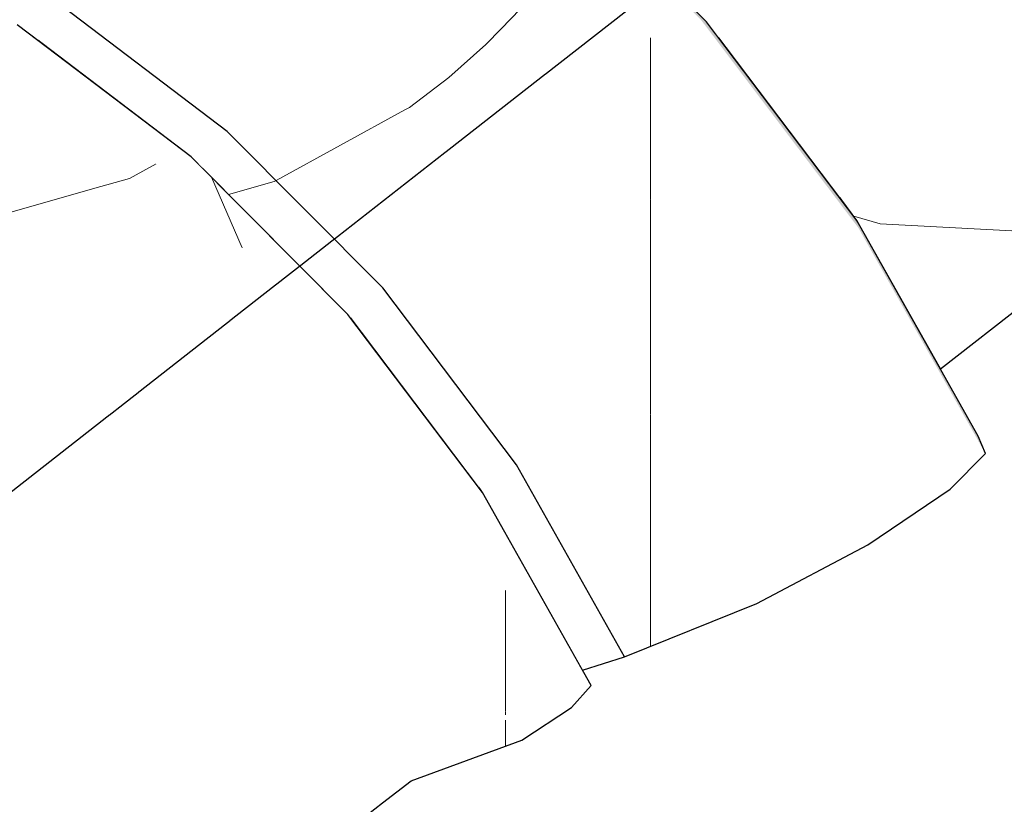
# Model space of a CAD drawing. Header units: millimetres. Extents: x -36478 to 31050, y -14815 to 11827.
# Tile 150 of 256: x -17006 to -16915, y 8764 to 8836. Entities that reach past the tile are written whole.
import ezdxf

# ---------------------------------------------------------------- set-up
doc = ezdxf.new("R2010")
doc.units = ezdxf.units.MM
doc.header["$MEASUREMENT"] = 0
doc.linetypes.add('Wipeout_Contour', pattern=[1000, 0, -1000])
for name, color, linetype in [('Nové_Konstrukce - krov', 7, 'Continuous'), ('Nové_Konstrukce - střechy a skořepiny', 7, 'Continuous'), ('Nové_Výplně - Povrchové', 7, 'Continuous')]:
    doc.layers.add(name, color=color, linetype=linetype)

# ---------------------------------------------------------------- blocks, each defined once
blk = doc.blocks.new('*X13')
at = {"layer": 'Nové_Výplně - Povrchové', "color": 21, "linetype": 'Continuous', "lineweight": 20, "true_color": 0xffaaaa}
for p, q in [((-16924.179, 8811.677), (-16912.702, 8815.47)), ((-16937.238, 8809.149), (-16924.179, 8811.677)), ((-16982.887, 8811.048), (-16979.052, 8810.092)), ((-16979.052, 8810.092), (-16965.393, 8808.336)), ((-16951.214, 8808.016), (-16937.238, 8809.149)), ((-16965.393, 8808.336), (-16951.214, 8808.016))]:
    blk.add_line(p, q, dxfattribs=at)
blk = doc.blocks.new('výplň_6_1', base_point=(0, 0))
at = {"layer": 'Nové_Výplně - Povrchové', "color": 21, "linetype": 'Continuous', "lineweight": 20, "true_color": 0xffaaaa}
blk.add_blockref('*X13', (0, 0), dxfattribs=at)
blk = doc.blocks.new('*X3355')
at = {"layer": 'Nové_Výplně - Povrchové', "color": 21, "linetype": 'Continuous', "lineweight": 20, "true_color": 0xffaaaa}
for p, q in [((-16852.549, 8880.09), (-16845.007, 8862.975)), ((-16884.241, 8843.446), (-16883.939, 8855.675)), ((-16883.834, 8855.757), (-16876.292, 8838.642)), ((-16862.928, 8855.979), (-16883.548, 8855.979)), ((-16854.001, 8855.979), (-16862.928, 8855.979)), ((-16887.66, 8832.729), (-16884.241, 8843.446)), ((-16893.115, 8825.557), (-16887.66, 8832.729)), ((-16902.983, 8818.807), (-16897.094, 8822.463)), ((-16914.105, 8816.311), (-16902.983, 8818.807)), ((-16929.246, 8817.704), (-16926.814, 8817.015)), ((-16926.814, 8817.015), (-16914.105, 8816.311))]:
    blk.add_line(p, q, dxfattribs=at)
blk = doc.blocks.new('výplň_1677_1', base_point=(0, 0))
at = {"color": 254, "linetype": 'Wipeout_Contour', "lineweight": 0, "ltscale": 95282.591156}
blk.add_wipeout([(-16803.297, 8918.397), (-16930.548, 8819.423), (-16928.944, 8817.305), (-16921.264, 8803.664), (-16794.299, 8902.414)], dxfattribs=at).dxf.layer = 'Nové_Výplně - Povrchové'
at = {"layer": 'Nové_Výplně - Povrchové', "color": 21, "linetype": 'Continuous', "lineweight": 20, "true_color": 0xffaaaa}
blk.add_blockref('*X3355', (0, 0), dxfattribs=at)
blk = doc.blocks.new('výplň_1678_1', base_point=(0, 0))
at = {"color": 254, "linetype": 'Wipeout_Contour', "lineweight": 0, "ltscale": 76260.071436}
blk.add_wipeout([(-16814.451, 8933.126), (-16941.702, 8834.153), (-16930.548, 8819.423), (-16803.297, 8918.397)], dxfattribs=at).dxf.layer = 'Nové_Výplně - Povrchové'
blk = doc.blocks.new('výplň_1683_1', base_point=(0, 0))
at = {"color": 254, "linetype": 'Wipeout_Contour', "lineweight": 0, "ltscale": 95436.190481}
blk.add_wipeout([(-16827.421, 8946.155), (-16954.479, 8847.332), (-16942.79, 8835.59), (-16941.702, 8834.153), (-16814.451, 8933.126)], dxfattribs=at).dxf.layer = 'Nové_Výplně - Povrchové'
blk = doc.blocks.new('výplň_1713_1', base_point=(0, 0))
at = {"color": 254, "linetype": 'Wipeout_Contour', "lineweight": 0, "ltscale": 95497.372664}
blk.add_wipeout([(-16960.288, 8794.824), (-16963.803, 8792.781), (-16963.427, 8792.285), (-16954.221, 8775.933), (-16950.342, 8777.158)], dxfattribs=at).dxf.layer = 'Nové_Výplně - Povrchové'
blk = doc.blocks.new('*X3429')
at = {"layer": 'Nové_Výplně - Povrchové', "linetype": 'Continuous', "lineweight": 20, "true_color": 0xffaaaa}
blk.add_hatch(color=21, dxfattribs=at).paths.add_polyline_path([(-16917.11, 8795.849), (-16917.774, 8797.464), (-16928.944, 8817.305), (-16928.8, 8816.612)])
blk = doc.blocks.new('výplň_1714_1', base_point=(0, 0))
at = {"color": 254, "linetype": 'Wipeout_Contour', "lineweight": 0, "ltscale": 76310.204935}
blk.add_wipeout([(-16917.11, 8795.849), (-16917.774, 8797.464), (-16928.944, 8817.305), (-16928.8, 8816.612)], dxfattribs=at).dxf.layer = 'Nové_Výplně - Povrchové'
at = {"layer": 'Nové_Výplně - Povrchové', "color": 21, "linetype": 'Continuous', "lineweight": 20, "true_color": 0xffaaaa}
blk.add_blockref('*X3429', (0, 0), dxfattribs=at)
blk = doc.blocks.new('výplň_1715_1', base_point=(0, 0))
at = {"color": 254, "linetype": 'Wipeout_Contour', "lineweight": 0, "ltscale": 76322.950536}
blk.add_wipeout([(-16927.952, 8787.462), (-16920.354, 8792.566), (-16932.229, 8813.658), (-16939.63, 8808.206)], dxfattribs=at).dxf.layer = 'Nové_Výplně - Povrchové'
blk = doc.blocks.new('výplň_1716_1', base_point=(0, 0))
at = {"color": 254, "linetype": 'Wipeout_Contour', "lineweight": 0, "ltscale": 76311.500801}
blk.add_wipeout([(-16920.354, 8792.566), (-16917.11, 8795.849), (-16928.8, 8816.612), (-16932.229, 8813.658)], dxfattribs=at).dxf.layer = 'Nové_Výplně - Povrchové'
blk = doc.blocks.new('*X3435')
at = {"layer": 'Nové_Výplně - Povrchové', "color": 21, "linetype": 'Continuous', "lineweight": 20, "true_color": 0xffaaaa}
blk.add_line((-16947.973, 8799.49), (-16947.973, 8778.111), dxfattribs=at)
blk = doc.blocks.new('výplň_1717_1', base_point=(0, 0))
at = {"color": 254, "linetype": 'Wipeout_Contour', "lineweight": 0, "ltscale": 76370.708737}
blk.add_wipeout([(-16960.288, 8794.824), (-16950.342, 8777.158), (-16938.16, 8782.059), (-16949.22, 8801.705)], dxfattribs=at).dxf.layer = 'Nové_Výplně - Povrchové'
at = {"layer": 'Nové_Výplně - Povrchové', "color": 21, "linetype": 'Continuous', "lineweight": 20, "true_color": 0xffaaaa}
blk.add_blockref('*X3435', (0, 0), dxfattribs=at)
blk = doc.blocks.new('*X3437')
at = {"layer": 'Nové_Výplně - Povrchové', "color": 21, "linetype": 'Continuous', "lineweight": 20, "true_color": 0xffaaaa}
blk.add_line((-16947.973, 8802.55), (-16947.973, 8799.49), dxfattribs=at)
blk = doc.blocks.new('výplň_1718_1', base_point=(0, 0))
at = {"color": 254, "linetype": 'Wipeout_Contour', "lineweight": 0, "ltscale": 76343.444426}
blk.add_wipeout([(-16938.16, 8782.059), (-16927.952, 8787.462), (-16939.63, 8808.206), (-16949.22, 8801.705)], dxfattribs=at).dxf.layer = 'Nové_Výplně - Povrchové'
at = {"layer": 'Nové_Výplně - Povrchové', "color": 21, "linetype": 'Continuous', "lineweight": 20, "true_color": 0xffaaaa}
blk.add_blockref('*X3437', (0, 0), dxfattribs=at)
blk = doc.blocks.new('*X3439')
at = {"layer": 'Nové_Výplně - Povrchové', "color": 21, "linetype": 'Continuous', "lineweight": 20, "true_color": 0xffaaaa}
blk.add_line((-16947.973, 8832.27), (-16947.973, 8819.223), dxfattribs=at)
blk = doc.blocks.new('výplň_1719_1', base_point=(0, 0))
at = {"color": 254, "linetype": 'Wipeout_Contour', "lineweight": 0, "ltscale": 76406.84364}
blk.add_wipeout([(-16954.106, 8827.323), (-16939.63, 8808.206), (-16932.229, 8813.658), (-16946.948, 8833.097)], dxfattribs=at).dxf.layer = 'Nové_Výplně - Povrchové'
at = {"layer": 'Nové_Výplně - Povrchové', "color": 21, "linetype": 'Continuous', "lineweight": 20, "true_color": 0xffaaaa}
blk.add_blockref('*X3439', (0, 0), dxfattribs=at)
blk = doc.blocks.new('*X3441')
at = {"layer": 'Nové_Výplně - Povrchové', "linetype": 'Continuous', "lineweight": 20, "true_color": 0xffaaaa}
blk.add_hatch(color=21, dxfattribs=at).paths.add_polyline_path([(-16958.891, 8851.764), (-16960.14, 8852.674), (-16943.29, 8835.748), (-16942.79, 8835.59)])
blk = doc.blocks.new('výplň_1720_1', base_point=(0, 0))
at = {"color": 254, "linetype": 'Wipeout_Contour', "lineweight": 0, "ltscale": 76478.635091}
blk.add_wipeout([(-16958.891, 8851.764), (-16960.14, 8852.674), (-16943.29, 8835.748), (-16942.79, 8835.59)], dxfattribs=at).dxf.layer = 'Nové_Výplně - Povrchové'
at = {"layer": 'Nové_Výplně - Povrchové', "color": 21, "linetype": 'Continuous', "lineweight": 20, "true_color": 0xffaaaa}
blk.add_blockref('*X3441', (0, 0), dxfattribs=at)
blk = doc.blocks.new('*X3443')
at = {"layer": 'Nové_Výplně - Povrchové', "linetype": 'Continuous', "lineweight": 20, "true_color": 0xffaaaa}
blk.add_hatch(color=21, dxfattribs=at).paths.add_polyline_path([(-16928.8, 8816.612), (-16928.944, 8817.305), (-16942.79, 8835.59), (-16943.29, 8835.748)])
blk = doc.blocks.new('výplň_1721_1', base_point=(0, 0))
at = {"color": 254, "linetype": 'Wipeout_Contour', "lineweight": 0, "ltscale": 76391.703471}
blk.add_wipeout([(-16928.8, 8816.612), (-16928.944, 8817.305), (-16942.79, 8835.59), (-16943.29, 8835.748)], dxfattribs=at).dxf.layer = 'Nové_Výplně - Povrchové'
at = {"layer": 'Nové_Výplně - Povrchové', "color": 21, "linetype": 'Continuous', "lineweight": 20, "true_color": 0xffaaaa}
blk.add_blockref('*X3443', (0, 0), dxfattribs=at)
blk = doc.blocks.new('výplň_1723_1', base_point=(0, 0))
at = {"color": 254, "linetype": 'Wipeout_Contour', "lineweight": 0, "ltscale": 76395.450308}
blk.add_wipeout([(-16932.229, 8813.658), (-16928.8, 8816.612), (-16943.29, 8835.748), (-16946.948, 8833.097)], dxfattribs=at).dxf.layer = 'Nové_Výplně - Povrchové'
blk = doc.blocks.new('výplň_1725_1', base_point=(0, 0))
at = {"color": 254, "linetype": 'Wipeout_Contour', "lineweight": 0, "ltscale": 76485.074873}
blk.add_wipeout([(-16943.29, 8835.748), (-16960.14, 8852.674), (-16964.065, 8850.291), (-16946.948, 8833.097)], dxfattribs=at).dxf.layer = 'Nové_Výplně - Povrchové'
blk = doc.blocks.new('výplň_1754_1', base_point=(0, 0))
at = {"color": 254, "linetype": 'Wipeout_Contour', "lineweight": 0, "ltscale": 76460.28802}
blk.add_wipeout([(-16972.616, 8811.105), (-16975.579, 8808.332), (-16963.803, 8792.781), (-16960.288, 8794.824)], dxfattribs=at).dxf.layer = 'Nové_Výplně - Povrchové'
blk = doc.blocks.new('*X3511')
at = {"layer": 'Nové_Výplně - Povrchové', "color": 21, "linetype": 'Continuous', "lineweight": 20, "true_color": 0xffaaaa}
blk.add_line((-16947.973, 8819.223), (-16947.973, 8802.55), dxfattribs=at)
blk = doc.blocks.new('výplň_1755_1', base_point=(0, 0))
at = {"color": 254, "linetype": 'Wipeout_Contour', "lineweight": 0, "ltscale": 76424.414138}
blk.add_wipeout([(-16949.22, 8801.705), (-16939.63, 8808.206), (-16954.106, 8827.323), (-16962.93, 8819.811)], dxfattribs=at).dxf.layer = 'Nové_Výplně - Povrchové'
at = {"layer": 'Nové_Výplně - Povrchové', "color": 21, "linetype": 'Continuous', "lineweight": 20, "true_color": 0xffaaaa}
blk.add_blockref('*X3511', (0, 0), dxfattribs=at)
blk = doc.blocks.new('výplň_1756_1', base_point=(0, 0))
at = {"color": 254, "linetype": 'Wipeout_Contour', "lineweight": 0, "ltscale": 76445.483761}
blk.add_wipeout([(-16960.288, 8794.824), (-16949.22, 8801.705), (-16962.93, 8819.811), (-16972.616, 8811.105)], dxfattribs=at).dxf.layer = 'Nové_Výplně - Povrchové'
blk = doc.blocks.new('*X3515')
at = {"layer": 'Nové_Výplně - Povrchové', "color": 21, "linetype": 'Continuous', "lineweight": 20, "true_color": 0xffaaaa}
for p, q in [((-16982.609, 8820.882), (-16986.809, 8819.693)), ((-16982.441, 8820.974), (-16982.609, 8820.882))]:
    blk.add_line(p, q, dxfattribs=at)
blk = doc.blocks.new('výplň_1757_1', base_point=(0, 0))
at = {"color": 254, "linetype": 'Wipeout_Contour', "lineweight": 0, "ltscale": 95659.392597}
blk.add_wipeout([(-16986.953, 8825.506), (-16989.24, 8822.136), (-16975.834, 8808.669), (-16975.579, 8808.332), (-16972.616, 8811.105)], dxfattribs=at).dxf.layer = 'Nové_Výplně - Povrchové'
at = {"layer": 'Nové_Výplně - Povrchové', "color": 21, "linetype": 'Continuous', "lineweight": 20, "true_color": 0xffaaaa}
blk.add_blockref('*X3515', (0, 0), dxfattribs=at)
blk = doc.blocks.new('výplň_1758_1', base_point=(0, 0))
at = {"color": 254, "linetype": 'Wipeout_Contour', "lineweight": 0, "ltscale": 95755.273312}
blk.add_wipeout([(-17002.862, 8837.591), (-17004.369, 8833.877), (-16990.261, 8823.161), (-16989.24, 8822.136), (-16986.953, 8825.506)], dxfattribs=at).dxf.layer = 'Nové_Výplně - Povrchové'
blk = doc.blocks.new('*X3519')
at = {"layer": 'Nové_Výplně - Povrchové', "color": 21, "linetype": 'Continuous', "lineweight": 20, "true_color": 0xffaaaa}
blk.add_line((-16970.575, 8827.49), (-16982.441, 8820.974), dxfattribs=at)
blk = doc.blocks.new('výplň_1759_1', base_point=(0, 0))
at = {"color": 254, "linetype": 'Wipeout_Contour', "lineweight": 0, "ltscale": 76525.331064}
blk.add_wipeout([(-16972.616, 8811.105), (-16962.93, 8819.811), (-16978.873, 8835.826), (-16986.953, 8825.506)], dxfattribs=at).dxf.layer = 'Nové_Výplně - Povrchové'
at = {"layer": 'Nové_Výplně - Povrchové', "color": 21, "linetype": 'Continuous', "lineweight": 20, "true_color": 0xffaaaa}
blk.add_blockref('*X3519', (0, 0), dxfattribs=at)
blk = doc.blocks.new('*X3521')
at = {"layer": 'Nové_Výplně - Povrchové', "color": 21, "linetype": 'Continuous', "lineweight": 20, "true_color": 0xffaaaa}
for p, q in [((-16955.756, 8841.945), (-16957.007, 8840.228)), ((-16957.007, 8840.228), (-16959.947, 8836.75)), ((-16959.947, 8836.75), (-16961.704, 8834.954)), ((-16947.973, 8834.126), (-16947.973, 8832.27))]:
    blk.add_line(p, q, dxfattribs=at)
blk = doc.blocks.new('výplň_1760_1', base_point=(0, 0))
at = {"color": 254, "linetype": 'Wipeout_Contour', "lineweight": 0, "ltscale": 76496.413385}
blk.add_wipeout([(-16954.106, 8827.323), (-16946.948, 8833.097), (-16964.065, 8850.291), (-16970.941, 8844.233)], dxfattribs=at).dxf.layer = 'Nové_Výplně - Povrchové'
at = {"layer": 'Nové_Výplně - Povrchové', "color": 21, "linetype": 'Continuous', "lineweight": 20, "true_color": 0xffaaaa}
blk.add_blockref('*X3521', (0, 0), dxfattribs=at)
blk = doc.blocks.new('*X3523')
at = {"layer": 'Nové_Výplně - Povrchové', "color": 21, "linetype": 'Continuous', "lineweight": 20, "true_color": 0xffaaaa}
for p, q in [((-16961.704, 8834.954), (-16963.132, 8833.494)), ((-16963.132, 8833.494), (-16966.544, 8830.477)), ((-16966.544, 8830.477), (-16970.166, 8827.715)), ((-16970.166, 8827.715), (-16970.575, 8827.49))]:
    blk.add_line(p, q, dxfattribs=at)
blk = doc.blocks.new('výplň_1761_1', base_point=(0, 0))
at = {"color": 254, "linetype": 'Wipeout_Contour', "lineweight": 0, "ltscale": 76510.869543}
blk.add_wipeout([(-16962.93, 8819.811), (-16954.106, 8827.323), (-16970.941, 8844.233), (-16978.873, 8835.826)], dxfattribs=at).dxf.layer = 'Nové_Výplně - Povrchové'
at = {"layer": 'Nové_Výplně - Povrchové', "color": 21, "linetype": 'Continuous', "lineweight": 20, "true_color": 0xffaaaa}
blk.add_blockref('*X3523', (0, 0), dxfattribs=at)
blk = doc.blocks.new('výplň_1762_1', base_point=(0, 0))
at = {"color": 254, "linetype": 'Wipeout_Contour', "lineweight": 0, "ltscale": 76607.810913}
blk.add_wipeout([(-16996.565, 8849.264), (-17002.862, 8837.591), (-16986.953, 8825.506), (-16978.873, 8835.826)], dxfattribs=at).dxf.layer = 'Nové_Výplně - Povrchové'
blk = doc.blocks.new('výplň_1764_1', base_point=(0, 0))
at = {"color": 254, "linetype": 'Wipeout_Contour', "lineweight": 0, "ltscale": 95851.762672}
blk.add_wipeout([(-17019.861, 8846.99), (-17020.584, 8843.237), (-17006.271, 8835.322), (-17004.369, 8833.877), (-17002.862, 8837.591)], dxfattribs=at).dxf.layer = 'Nové_Výplně - Povrchové'
blk = doc.blocks.new('výplň_1777_1', base_point=(0, 0))
at = {"color": 254, "linetype": 'Wipeout_Contour', "lineweight": 0, "ltscale": 76434.466231}
blk.add_wipeout([(-16972.64, 8763.705), (-16970.01, 8765.75), (-16979.008, 8781.733), (-16981.638, 8779.687)], dxfattribs=at).dxf.layer = 'Nové_Výplně - Povrchové'
blk = doc.blocks.new('*X3557')
at = {"layer": 'Nové_Výplně - Povrchové', "color": 21, "linetype": 'Continuous', "lineweight": 20, "true_color": 0xffaaaa}
for p, q in [((-16961.315, 8772.167), (-16961.315, 8771.804)), ((-16961.315, 8771.304), (-16961.315, 8768.929))]:
    blk.add_line(p, q, dxfattribs=at)
blk = doc.blocks.new('výplň_1778_1', base_point=(0, 0))
at = {"color": 254, "linetype": 'Wipeout_Contour', "lineweight": 0, "ltscale": 76418.629482}
blk.add_wipeout([(-16969.827, 8787.285), (-16979.008, 8781.733), (-16970.01, 8765.75), (-16959.804, 8769.482)], dxfattribs=at).dxf.layer = 'Nové_Výplně - Povrchové'
at = {"layer": 'Nové_Výplně - Povrchové', "color": 21, "linetype": 'Continuous', "lineweight": 20, "true_color": 0xffaaaa}
blk.add_blockref('*X3557', (0, 0), dxfattribs=at)
blk = doc.blocks.new('*X3559')
at = {"layer": 'Nové_Výplně - Povrchové', "color": 21, "linetype": 'Continuous', "lineweight": 20, "true_color": 0xffaaaa}
blk.add_line((-16961.315, 8783.29), (-16961.315, 8772.167), dxfattribs=at)
blk = doc.blocks.new('výplň_1779_1', base_point=(0, 0))
at = {"color": 254, "linetype": 'Wipeout_Contour', "lineweight": 0, "ltscale": 76400.61925}
blk.add_wipeout([(-16959.804, 8769.482), (-16955.233, 8772.486), (-16965.39, 8790.528), (-16969.827, 8787.285)], dxfattribs=at).dxf.layer = 'Nové_Výplně - Povrchové'
at = {"layer": 'Nové_Výplně - Povrchové', "color": 21, "linetype": 'Continuous', "lineweight": 20, "true_color": 0xffaaaa}
blk.add_blockref('*X3559', (0, 0), dxfattribs=at)
blk = doc.blocks.new('výplň_1780_1', base_point=(0, 0))
at = {"color": 254, "linetype": 'Wipeout_Contour', "lineweight": 0, "ltscale": 76393.904799}
blk.add_wipeout([(-16955.233, 8772.486), (-16953.419, 8774.507), (-16963.427, 8792.285), (-16965.39, 8790.528)], dxfattribs=at).dxf.layer = 'Nové_Výplně - Povrchové'
blk = doc.blocks.new('výplň_1781_1', base_point=(0, 0))
at = {"color": 254, "linetype": 'Wipeout_Contour', "lineweight": 0, "ltscale": 76465.670083}
blk.add_wipeout([(-16975.834, 8808.669), (-16977.981, 8807.155), (-16965.39, 8790.528), (-16963.427, 8792.285)], dxfattribs=at).dxf.layer = 'Nové_Výplně - Povrchové'
blk = doc.blocks.new('výplň_1795_1', base_point=(0, 0))
at = {"color": 254, "linetype": 'Wipeout_Contour', "lineweight": 0, "ltscale": 76472.42691}
blk.add_wipeout([(-16969.827, 8787.285), (-16965.39, 8790.528), (-16977.981, 8807.155), (-16982.251, 8803.693)], dxfattribs=at).dxf.layer = 'Nové_Výplně - Povrchové'
blk = doc.blocks.new('výplň_1796_1', base_point=(0, 0))
at = {"color": 254, "linetype": 'Wipeout_Contour', "lineweight": 0, "ltscale": 76498.477894}
blk.add_wipeout([(-16979.008, 8781.733), (-16990.162, 8796.462), (-16992.792, 8794.417), (-16981.638, 8779.687)], dxfattribs=at).dxf.layer = 'Nové_Výplně - Povrchové'
blk = doc.blocks.new('výplň_1797_1', base_point=(0, 0))
at = {"color": 254, "linetype": 'Wipeout_Contour', "lineweight": 0, "ltscale": 76486.295245}
blk.add_wipeout([(-16979.008, 8781.733), (-16969.827, 8787.285), (-16982.251, 8803.693), (-16990.162, 8796.462)], dxfattribs=at).dxf.layer = 'Nové_Výplně - Povrchové'
blk = doc.blocks.new('výplň_1798_1', base_point=(0, 0))
at = {"color": 254, "linetype": 'Wipeout_Contour', "lineweight": 0, "ltscale": 76637.492133}
blk.add_wipeout([(-16992.792, 8794.417), (-17120.043, 8695.443), (-17108.89, 8680.714), (-16981.638, 8779.687)], dxfattribs=at).dxf.layer = 'Nové_Výplně - Povrchové'
blk = doc.blocks.new('výplň_1799_1', base_point=(0, 0))
at = {"color": 254, "linetype": 'Wipeout_Contour', "lineweight": 0, "ltscale": 95755.592893}
blk.add_wipeout([(-17108.89, 8680.714), (-17107.285, 8678.595), (-17099.605, 8664.954), (-16972.64, 8763.705), (-16981.638, 8779.687)], dxfattribs=at).dxf.layer = 'Nové_Výplně - Povrchové'
blk = doc.blocks.new('výplň_1800_1', base_point=(0, 0))
at = {"color": 254, "linetype": 'Wipeout_Contour', "lineweight": 0, "ltscale": 76566.845242}
blk.add_wipeout([(-16992.792, 8794.417), (-16990.162, 8796.462), (-17003.132, 8809.491), (-17005.762, 8807.446)], dxfattribs=at).dxf.layer = 'Nové_Výplně - Povrchové'
blk = doc.blocks.new('výplň_1802_1', base_point=(0, 0))
at = {"color": 254, "linetype": 'Wipeout_Contour', "lineweight": 0, "ltscale": 96000.173416}
blk.add_wipeout([(-17146.511, 8720.102), (-17137.233, 8713.055), (-17132.821, 8708.623), (-17005.762, 8807.446), (-17020.155, 8818.378)], dxfattribs=at).dxf.layer = 'Nové_Výplně - Povrchové'
blk = doc.blocks.new('výplň_1803_1', base_point=(0, 0))
at = {"color": 254, "linetype": 'Wipeout_Contour', "lineweight": 0, "ltscale": 95908.411931}
blk.add_wipeout([(-17132.821, 8708.623), (-17121.131, 8696.88), (-17120.043, 8695.443), (-16992.792, 8794.417), (-17005.762, 8807.446)], dxfattribs=at).dxf.layer = 'Nové_Výplně - Povrchové'
blk = doc.blocks.new('*X3613')
at = {"layer": 'Nové_Výplně - Povrchové', "color": 21, "linetype": 'Continuous', "lineweight": 20, "true_color": 0xffaaaa}
blk.add_line((-16985.57, 8814.779), (-16988.396, 8821.288), dxfattribs=at)
blk = doc.blocks.new('výplň_1806_1', base_point=(0, 0))
at = {"color": 254, "linetype": 'Wipeout_Contour', "lineweight": 0, "ltscale": 76542.308837}
blk.add_wipeout([(-16977.981, 8807.155), (-16975.834, 8808.669), (-16990.261, 8823.161), (-16992.622, 8821.862)], dxfattribs=at).dxf.layer = 'Nové_Výplně - Povrchové'
at = {"layer": 'Nové_Výplně - Povrchové', "color": 21, "linetype": 'Continuous', "lineweight": 20, "true_color": 0xffaaaa}
blk.add_blockref('*X3613', (0, 0), dxfattribs=at)
blk = doc.blocks.new('výplň_1807_1', base_point=(0, 0))
at = {"color": 254, "linetype": 'Wipeout_Contour', "lineweight": 0, "ltscale": 76558.563154}
blk.add_wipeout([(-16990.162, 8796.462), (-16982.251, 8803.693), (-16996.699, 8818.206), (-17003.132, 8809.491)], dxfattribs=at).dxf.layer = 'Nové_Výplně - Povrchové'
blk = doc.blocks.new('výplň_1808_1', base_point=(0, 0))
at = {"color": 254, "linetype": 'Wipeout_Contour', "lineweight": 0, "ltscale": 76549.113801}
blk.add_wipeout([(-16982.251, 8803.693), (-16977.981, 8807.155), (-16992.622, 8821.862), (-16996.699, 8818.206)], dxfattribs=at).dxf.layer = 'Nové_Výplně - Povrchové'
blk = doc.blocks.new('výplň_1809_1', base_point=(0, 0))
at = {"color": 254, "linetype": 'Wipeout_Contour', "lineweight": 0, "ltscale": 76637.481215}
blk.add_wipeout([(-17003.132, 8809.491), (-17017.525, 8820.424), (-17020.155, 8818.378), (-17005.762, 8807.446)], dxfattribs=at).dxf.layer = 'Nové_Výplně - Povrchové'
blk = doc.blocks.new('*X3621')
at = {"layer": 'Nové_Výplně - Povrchové', "color": 21, "linetype": 'Continuous', "lineweight": 20, "true_color": 0xffaaaa}
for p, q in [((-16999.341, 8820.213), (-17009.612, 8817.305)), ((-17009.612, 8817.305), (-17013.186, 8817.128))]:
    blk.add_line(p, q, dxfattribs=at)
blk = doc.blocks.new('výplň_1810_1', base_point=(0, 0))
at = {"color": 254, "linetype": 'Wipeout_Contour', "lineweight": 0, "ltscale": 76633.22611}
blk.add_wipeout([(-17017.525, 8820.424), (-17003.132, 8809.491), (-16996.699, 8818.206), (-17012.731, 8830.384)], dxfattribs=at).dxf.layer = 'Nové_Výplně - Povrchové'
at = {"layer": 'Nové_Výplně - Povrchové', "color": 21, "linetype": 'Continuous', "lineweight": 20, "true_color": 0xffaaaa}
blk.add_blockref('*X3621', (0, 0), dxfattribs=at)
blk = doc.blocks.new('*X3623')
at = {"layer": 'Nové_Výplně - Povrchové', "color": 21, "linetype": 'Continuous', "lineweight": 20, "true_color": 0xffaaaa}
for p, q in [((-16993.492, 8822.523), (-16995.952, 8821.172)), ((-16995.952, 8821.172), (-16999.341, 8820.213))]:
    blk.add_line(p, q, dxfattribs=at)
blk = doc.blocks.new('výplň_1811_1', base_point=(0, 0))
at = {"color": 254, "linetype": 'Wipeout_Contour', "lineweight": 0, "ltscale": 76628.33753}
blk.add_wipeout([(-17012.731, 8830.384), (-16996.699, 8818.206), (-16992.622, 8821.862), (-17008.869, 8834.203)], dxfattribs=at).dxf.layer = 'Nové_Výplně - Povrchové'
at = {"layer": 'Nové_Výplně - Povrchové', "color": 21, "linetype": 'Continuous', "lineweight": 20, "true_color": 0xffaaaa}
blk.add_blockref('*X3623', (0, 0), dxfattribs=at)
blk = doc.blocks.new('výplň_1814_1', base_point=(0, 0))
at = {"color": 254, "linetype": 'Wipeout_Contour', "lineweight": 0, "ltscale": 76621.480244}
blk.add_wipeout([(-16990.261, 8823.161), (-17006.271, 8835.322), (-17008.869, 8834.203), (-16992.622, 8821.862)], dxfattribs=at).dxf.layer = 'Nové_Výplně - Povrchové'

msp = doc.modelspace()

# ---------------------------------------------------------------- block references
at = {"layer": 'Nové_Výplně - Povrchové', "color": 21, "linetype": 'Continuous', "lineweight": 20, "true_color": 0xffaaaa}
msp.add_blockref('výplň_6_1', (0, 0), dxfattribs=at)

# ---------------------------------------------------------------- next in the draw order: block references
for name in ['výplň_1677_1', 'výplň_1713_1', 'výplň_1777_1']:
    msp.add_blockref(name, (0, 0), dxfattribs=at)

# ---------------------------------------------------------------- next in the draw order: block references
for name in ['výplň_1678_1', 'výplň_1714_1']:
    msp.add_blockref(name, (0, 0), dxfattribs=at)

# ---------------------------------------------------------------- next in the draw order: block references
for name in ['výplň_1683_1', 'výplň_1715_1']:
    msp.add_blockref(name, (0, 0), dxfattribs=at)

# ---------------------------------------------------------------- next in the draw order: block references
for name in ['výplň_1720_1', 'výplň_1716_1', 'výplň_1717_1']:
    msp.add_blockref(name, (0, 0), dxfattribs=at)

# ---------------------------------------------------------------- next in the draw order: linework, layer by layer
at = {"layer": 'Nové_Konstrukce - krov', "color": 1, "linetype": 'Continuous', "lineweight": 25}
for p, q in [((-16921.264, 8803.664), (-16794.299, 8902.414)), ((-16917.11, 8795.849), (-16917.774, 8797.464)), ((-16920.354, 8792.566), (-16917.11, 8795.849))]:
    msp.add_line(p, q, dxfattribs=at)

# ---------------------------------------------------------------- next in the draw order: block references
at = {"layer": 'Nové_Výplně - Povrchové', "color": 21, "linetype": 'Continuous', "lineweight": 20, "true_color": 0xffaaaa}
for name in ['výplň_1754_1', 'výplň_1718_1', 'výplň_1778_1']:
    msp.add_blockref(name, (0, 0), dxfattribs=at)

# ---------------------------------------------------------------- next in the draw order: linework, layer by layer
at = {"layer": 'Nové_Konstrukce - krov', "color": 1, "linetype": 'Continuous', "lineweight": 25}
for p, q in [((-16927.952, 8787.462), (-16920.354, 8792.566)), ((-16938.16, 8782.059), (-16927.952, 8787.462)), ((-16950.342, 8777.158), (-16938.16, 8782.059))]:
    msp.add_line(p, q, dxfattribs=at)

# ---------------------------------------------------------------- next in the draw order: block references
at = {"layer": 'Nové_Výplně - Povrchové', "color": 21, "linetype": 'Continuous', "lineweight": 20, "true_color": 0xffaaaa}
for name in ['výplň_1719_1', 'výplň_1779_1']:
    msp.add_blockref(name, (0, 0), dxfattribs=at)

# ---------------------------------------------------------------- next in the draw order: linework, layer by layer
at = {"layer": 'Nové_Konstrukce - krov', "color": 1, "linetype": 'Continuous', "lineweight": 25}
msp.add_line((-16970.01, 8765.75), (-16959.804, 8769.482), dxfattribs=at)

# ---------------------------------------------------------------- next in the draw order: block references
at = {"layer": 'Nové_Výplně - Povrchové', "color": 21, "linetype": 'Continuous', "lineweight": 20, "true_color": 0xffaaaa}
for name in ['výplň_1721_1', 'výplň_1780_1']:
    msp.add_blockref(name, (0, 0), dxfattribs=at)

# ---------------------------------------------------------------- next in the draw order: linework, layer by layer
at = {"layer": 'Nové_Konstrukce - krov', "color": 1, "linetype": 'Continuous', "lineweight": 25}
for p, q in [((-16954.221, 8775.933), (-16950.342, 8777.158)), ((-16955.233, 8772.486), (-16953.419, 8774.507)), ((-16959.804, 8769.482), (-16955.233, 8772.486))]:
    msp.add_line(p, q, dxfattribs=at)

# ---------------------------------------------------------------- next in the draw order: block references
at = {"layer": 'Nové_Výplně - Povrchové', "color": 21, "linetype": 'Continuous', "lineweight": 20, "true_color": 0xffaaaa}
msp.add_blockref('výplň_1723_1', (0, 0), dxfattribs=at)

# ---------------------------------------------------------------- next in the draw order: linework, layer by layer
at = {"layer": 'Nové_Konstrukce - krov', "color": 1, "linetype": 'Continuous', "lineweight": 25}
msp.add_line((-16917.774, 8797.464), (-16928.944, 8817.305), dxfattribs=at)

# ---------------------------------------------------------------- next in the draw order: block references
at = {"layer": 'Nové_Výplně - Povrchové', "color": 21, "linetype": 'Continuous', "lineweight": 20, "true_color": 0xffaaaa}
for name in ['výplň_1725_1', 'výplň_1755_1']:
    msp.add_blockref(name, (0, 0), dxfattribs=at)

# ---------------------------------------------------------------- next in the draw order: linework, layer by layer
at = {"layer": 'Nové_Konstrukce - krov', "color": 1, "linetype": 'Continuous', "lineweight": 25}
msp.add_line((-16928.944, 8817.305), (-16942.79, 8835.59), dxfattribs=at)

# ---------------------------------------------------------------- next in the draw order: block references
at = {"layer": 'Nové_Výplně - Povrchové', "color": 21, "linetype": 'Continuous', "lineweight": 20, "true_color": 0xffaaaa}
msp.add_blockref('výplň_1756_1', (0, 0), dxfattribs=at)

# ---------------------------------------------------------------- next in the draw order: linework, layer by layer
at = {"layer": 'Nové_Konstrukce - krov', "color": 1, "linetype": 'Continuous', "lineweight": 25}
msp.add_line((-16950.342, 8777.158), (-16960.288, 8794.824), dxfattribs=at)

# ---------------------------------------------------------------- next in the draw order: block references
at = {"layer": 'Nové_Výplně - Povrchové', "color": 21, "linetype": 'Continuous', "lineweight": 20, "true_color": 0xffaaaa}
msp.add_blockref('výplň_1757_1', (0, 0), dxfattribs=at)

# ---------------------------------------------------------------- next in the draw order: block references
for name in ['výplň_1758_1', 'výplň_1781_1']:
    msp.add_blockref(name, (0, 0), dxfattribs=at)

# ---------------------------------------------------------------- next in the draw order: linework, layer by layer
at = {"layer": 'Nové_Konstrukce - krov', "color": 1, "linetype": 'Continuous', "lineweight": 25}
msp.add_line((-16953.419, 8774.507), (-16963.427, 8792.285), dxfattribs=at)

# ---------------------------------------------------------------- next in the draw order: block references
at = {"layer": 'Nové_Výplně - Povrchové', "color": 21, "linetype": 'Continuous', "lineweight": 20, "true_color": 0xffaaaa}
for name in ['výplň_1759_1', 'výplň_1795_1']:
    msp.add_blockref(name, (0, 0), dxfattribs=at)

# ---------------------------------------------------------------- next in the draw order: block references
for name in ['výplň_1760_1', 'výplň_1796_1']:
    msp.add_blockref(name, (0, 0), dxfattribs=at)

# ---------------------------------------------------------------- next in the draw order: block references
for name in ['výplň_1761_1', 'výplň_1797_1']:
    msp.add_blockref(name, (0, 0), dxfattribs=at)

# ---------------------------------------------------------------- next in the draw order: linework, layer by layer
at = {"layer": 'Nové_Konstrukce - krov', "color": 1, "linetype": 'Continuous', "lineweight": 25}
for p, q in [((-16942.79, 8835.59), (-16958.891, 8851.764)), ((-16960.288, 8794.824), (-16972.616, 8811.105))]:
    msp.add_line(p, q, dxfattribs=at)

# ---------------------------------------------------------------- next in the draw order: block references
at = {"layer": 'Nové_Výplně - Povrchové', "color": 21, "linetype": 'Continuous', "lineweight": 20, "true_color": 0xffaaaa}
for name in ['výplň_1762_1', 'výplň_1798_1']:
    msp.add_blockref(name, (0, 0), dxfattribs=at)

# ---------------------------------------------------------------- next in the draw order: block references
for name in ['výplň_1764_1', 'výplň_1800_1', 'výplň_1799_1']:
    msp.add_blockref(name, (0, 0), dxfattribs=at)

# ---------------------------------------------------------------- next in the draw order: linework, layer by layer
at = {"layer": 'Nové_Konstrukce - krov', "color": 1, "linetype": 'Continuous', "lineweight": 25}
msp.add_line((-16972.64, 8763.705), (-16970.01, 8765.75), dxfattribs=at)

# ---------------------------------------------------------------- next in the draw order: block references
at = {"layer": 'Nové_Výplně - Povrchové', "color": 21, "linetype": 'Continuous', "lineweight": 20, "true_color": 0xffaaaa}
msp.add_blockref('výplň_1802_1', (0, 0), dxfattribs=at)

# ---------------------------------------------------------------- next in the draw order: block references
msp.add_blockref('výplň_1803_1', (0, 0), dxfattribs=at)

# ---------------------------------------------------------------- next in the draw order: linework, layer by layer
at = {"layer": 'Nové_Konstrukce - krov', "color": 1, "linetype": 'Continuous', "lineweight": 25}
msp.add_line((-17099.605, 8664.954), (-16972.64, 8763.705), dxfattribs=at)

# ---------------------------------------------------------------- next in the draw order: block references
at = {"layer": 'Nové_Výplně - Povrchové', "color": 21, "linetype": 'Continuous', "lineweight": 20, "true_color": 0xffaaaa}
msp.add_blockref('výplň_1806_1', (0, 0), dxfattribs=at)

# ---------------------------------------------------------------- next in the draw order: linework, layer by layer
at = {"layer": 'Nové_Konstrukce - krov', "color": 1, "linetype": 'Continuous', "lineweight": 25}
msp.add_line((-16963.427, 8792.285), (-16975.834, 8808.669), dxfattribs=at)

# ---------------------------------------------------------------- next in the draw order: block references
at = {"layer": 'Nové_Výplně - Povrchové', "color": 21, "linetype": 'Continuous', "lineweight": 20, "true_color": 0xffaaaa}
msp.add_blockref('výplň_1807_1', (0, 0), dxfattribs=at)

# ---------------------------------------------------------------- next in the draw order: block references
for name in ['výplň_1808_1', 'výplň_1809_1']:
    msp.add_blockref(name, (0, 0), dxfattribs=at)

# ---------------------------------------------------------------- next in the draw order: linework, layer by layer
at = {"layer": 'Nové_Konstrukce - krov', "color": 1, "linetype": 'Continuous', "lineweight": 25}
msp.add_line((-16972.616, 8811.105), (-16986.953, 8825.506), dxfattribs=at)

# ---------------------------------------------------------------- next in the draw order: block references
at = {"layer": 'Nové_Výplně - Povrchové', "color": 21, "linetype": 'Continuous', "lineweight": 20, "true_color": 0xffaaaa}
msp.add_blockref('výplň_1810_1', (0, 0), dxfattribs=at)

# ---------------------------------------------------------------- next in the draw order: block references
msp.add_blockref('výplň_1811_1', (0, 0), dxfattribs=at)

# ---------------------------------------------------------------- next in the draw order: block references
msp.add_blockref('výplň_1814_1', (0, 0), dxfattribs=at)

# ---------------------------------------------------------------- next in the draw order: linework, layer by layer
at = {"layer": 'Nové_Konstrukce - krov', "color": 1, "linetype": 'Continuous', "lineweight": 25}
for p, q in [((-16986.953, 8825.506), (-17002.862, 8837.591)), ((-16990.261, 8823.161), (-17006.271, 8835.322)), ((-16975.834, 8808.669), (-16990.261, 8823.161))]:
    msp.add_line(p, q, dxfattribs=at)
at = {"layer": 'Nové_Konstrukce - střechy a skořepiny', "color": 1, "linetype": 'Continuous', "lineweight": 25}
msp.add_line((-14406.177, 10825.99), (-19182.706, 7090.827), dxfattribs=at)

doc.saveas('drawing.dxf')
